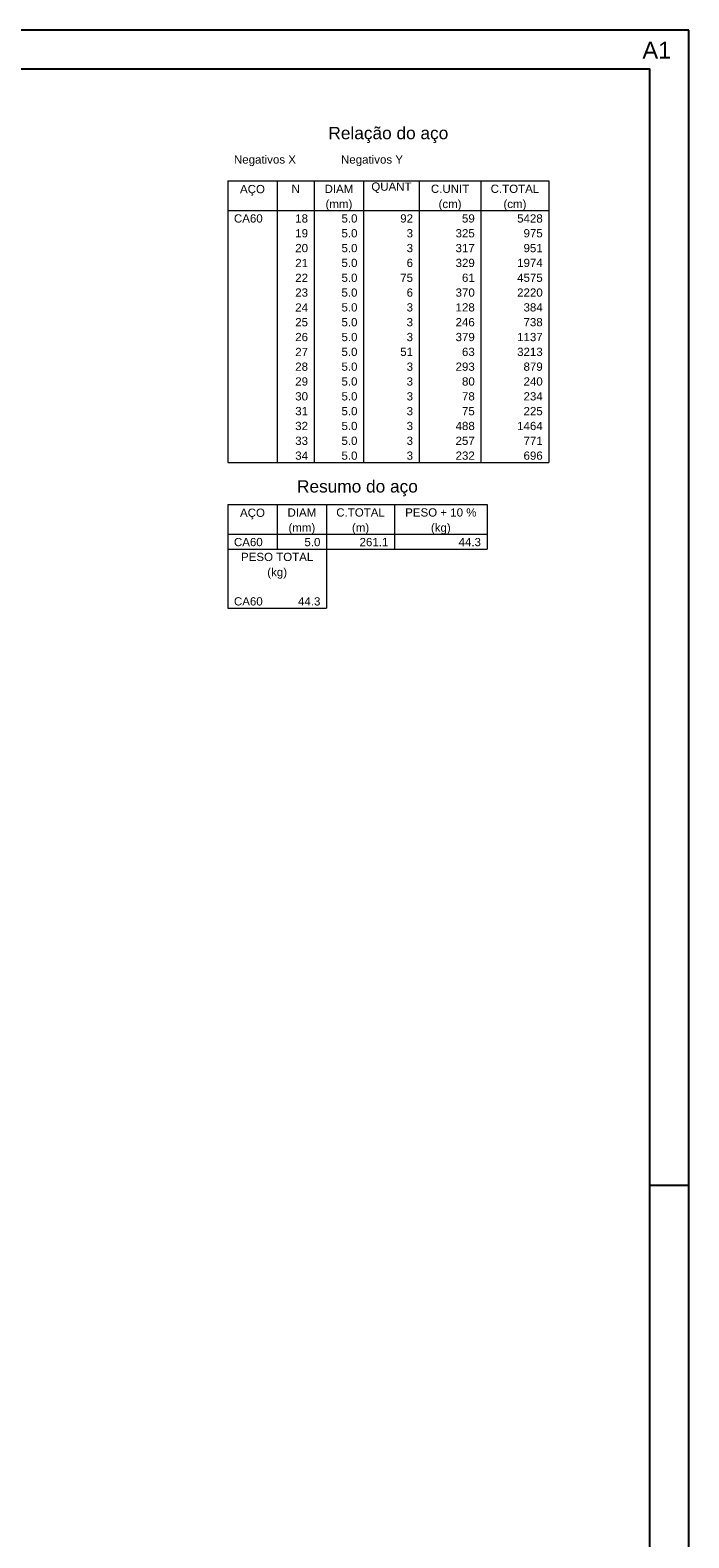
# Model space of a CAD drawing. Header units: millimetres. Extents: x 0 to 84.1, y 0 to 59.4.
# Tile 6 of 6: x 67.2 to 84.1, y 20.6 to 59.4. Entities that reach past the tile are written whole.
import ezdxf

# ---------------------------------------------------------------- set-up
doc = ezdxf.new("R2010")
doc.units = ezdxf.units.MM
doc.header["$MEASUREMENT"] = 0
doc.linetypes.add('NULL', pattern=[0])
doc.layers.add('DT-Relação do aço', color=9, linetype='Continuous', lineweight=5)
doc.layers.add('SEDUC_MARF', color=1, linetype='Continuous')
doc.layers.add('SEDUC_MARGG', color=7, linetype='Continuous')
doc.styles.add('Arial', font='txt')

msp = doc.modelspace()

# ---------------------------------------------------------------- linework, layer by layer
at = {"layer": 'DT-Relação do aço', "linetype": 'Continuous'}
for p, q in [((72.239, 55.523), (80.5, 55.523)), ((72.239, 55.523), (72.239, 54.761)), ((73.51, 55.523), (73.51, 54.761)), ((74.463, 55.523), (74.463, 54.761)), ((75.734, 55.523), (75.734, 54.761)), ((77.164, 55.523), (77.164, 54.761)), ((78.752, 55.523), (78.752, 54.761)), ((80.5, 55.523), (80.5, 54.761)), ((72.239, 54.761), (80.5, 54.761)), ((72.239, 54.761), (72.239, 48.28)), ((73.51, 54.761), (73.51, 48.28)), ((74.463, 54.761), (74.463, 48.28)), ((75.734, 54.761), (75.734, 48.28)), ((77.164, 54.761), (77.164, 48.28)), ((78.752, 54.761), (78.752, 48.28)), ((80.5, 54.761), (80.5, 48.28)), ((72.239, 48.28), (80.5, 48.28)), ((72.239, 47.199), (78.911, 47.199)), ((72.239, 47.199), (72.239, 46.437)), ((73.51, 47.199), (73.51, 46.437)), ((74.781, 47.199), (74.781, 46.437)), ((76.528, 47.199), (76.528, 46.437)), ((78.911, 47.199), (78.911, 46.437)), ((72.239, 46.437), (78.911, 46.437)), ((72.239, 46.437), (72.239, 46.056)), ((73.51, 46.437), (73.51, 46.056)), ((74.781, 46.437), (74.781, 46.056)), ((76.528, 46.437), (76.528, 46.056)), ((78.911, 46.437), (78.911, 46.056)), ((72.239, 46.056), (78.911, 46.056)), ((72.239, 46.056), (72.239, 44.912)), ((74.781, 46.056), (74.781, 44.912)), ((72.239, 44.912), (72.239, 44.531)), ((74.781, 44.912), (74.781, 44.531)), ((72.239, 44.531), (74.781, 44.531))]:
    msp.add_line(p, q, dxfattribs=at)
at = {"layer": 'SEDUC_MARF'}
msp.add_line((83.1, 29.7), (84.1, 29.7), dxfattribs=at)
msp.add_lwpolyline([(84.1, 59.4), (0, 59.4), (0, 0), (84.1, 0)], close=True, dxfattribs=at)
at = {"layer": 'SEDUC_MARGG'}
msp.add_lwpolyline([(2.5, 1), (83.1, 1), (83.1, 58.4), (2.5, 58.4)], close=True, dxfattribs=at)

# ---------------------------------------------------------------- texts
at = {"layer": 'Defpoints', "linetype": 'NULL', "insert": (82.907, 59.103), "char_height": 0.432, "width": 4.36083, "attachment_point": 1, "line_spacing_factor": 0.9, "style": 'Arial'}
msp.add_mtext('A1', dxfattribs=at)
at = {"layer": 'DT-Relação do aço', "color": 7, "linetype": 'NULL', "line_spacing_factor": 0.9, "style": 'Arial'}
for s, insert, char_height, width, attachment_point in [('Relação do aço', (76.37, 56.497), 0.3177, 6.11531, 8), ('Negativos X', (72.398, 55.904), 0.2118, 3.12713, 7), ('Negativos Y', (75.152, 55.904), 0.2118, 3.12713, 7), ('N', (73.987, 55.212), 0.212, 0.41886, 8), ('DIAM', (75.099, 55.212), 0.2118, 1.45, 8), ('QUANT', (76.449, 55.212), 0.2118, 2.03, 8), ('C.UNIT', (77.958, 55.212), 0.2118, 1.93314, 8), ('C.TOTAL', (79.626, 55.212), 0.2118, 2.44914, 8), ('AÇO', (72.875, 55.142), 0.2118, 1.25686, 8), ('(mm)', (75.099, 54.761), 0.2118, 1.35258, 8), ('(cm)', (77.958, 54.761), 0.2118, 1.15943, 8), ('(cm)', (79.626, 54.761), 0.2118, 1.15943, 8), ('CA60', (72.398, 54.449), 0.2118, 1.45085, 7), ('18', (74.304, 54.449), 0.2118, 0.64514, 9), ('5.0', (75.575, 54.449), 0.2118, 0.80628, 9), ('92', (77.005, 54.449), 0.2118, 0.64514, 9), ('59', (78.593, 54.449), 0.2118, 0.64514, 9), ('5428', (80.341, 54.449), 0.2118, 1.29027, 9), ('19', (74.304, 54.068), 0.2118, 0.64514, 9), ('5.0', (75.575, 54.068), 0.2118, 0.80628, 9), ('3', (77.005, 54.068), 0.212, 0.32257, 9), ('325', (78.593, 54.068), 0.2118, 0.96771, 9), ('975', (80.341, 54.068), 0.2118, 0.96771, 9), ('20', (74.304, 53.687), 0.2118, 0.64514, 9), ('5.0', (75.575, 53.687), 0.2118, 0.80628, 9), ('3', (77.005, 53.687), 0.212, 0.32257, 9), ('317', (78.593, 53.687), 0.2118, 0.96771, 9), ('951', (80.341, 53.687), 0.2118, 0.96771, 9), ('21', (74.304, 53.306), 0.2118, 0.64514, 9), ('5.0', (75.575, 53.306), 0.2118, 0.80628, 9), ('6', (77.005, 53.306), 0.212, 0.32257, 9), ('329', (78.593, 53.306), 0.2118, 0.96771, 9), ('1974', (80.341, 53.306), 0.2118, 1.29027, 9), ('22', (74.304, 52.924), 0.2118, 0.64514, 9), ('5.0', (75.575, 52.924), 0.2118, 0.80628, 9), ('75', (77.005, 52.924), 0.2118, 0.64514, 9), ('61', (78.593, 52.924), 0.2118, 0.64514, 9), ('4575', (80.341, 52.924), 0.2118, 1.29027, 9), ('23', (74.304, 52.543), 0.2118, 0.64514, 9), ('5.0', (75.575, 52.543), 0.2118, 0.80628, 9), ('6', (77.005, 52.543), 0.212, 0.32257, 9), ('370', (78.593, 52.543), 0.2118, 0.96771, 9), ('2220', (80.341, 52.543), 0.2118, 1.29027, 9), ('24', (74.304, 52.162), 0.2118, 0.64514, 9), ('5.0', (75.575, 52.162), 0.2118, 0.80628, 9), ('3', (77.005, 52.162), 0.212, 0.32257, 9), ('128', (78.593, 52.162), 0.2118, 0.96771, 9), ('384', (80.341, 52.162), 0.2118, 0.96771, 9), ('25', (74.304, 51.781), 0.2118, 0.64514, 9), ('5.0', (75.575, 51.781), 0.2118, 0.80628, 9), ('3', (77.005, 51.781), 0.212, 0.32257, 9), ('246', (78.593, 51.781), 0.2118, 0.96771, 9), ('738', (80.341, 51.781), 0.2118, 0.96771, 9), ('26', (74.304, 51.399), 0.2118, 0.64514, 9), ('5.0', (75.575, 51.399), 0.2118, 0.80628, 9), ('3', (77.005, 51.399), 0.212, 0.32257, 9), ('379', (78.593, 51.399), 0.2118, 0.96771, 9), ('1137', (80.341, 51.399), 0.2118, 1.29027, 9), ('27', (74.304, 51.018), 0.2118, 0.64514, 9), ('5.0', (75.575, 51.018), 0.2118, 0.80628, 9), ('51', (77.005, 51.018), 0.2118, 0.64514, 9), ('63', (78.593, 51.018), 0.2118, 0.64514, 9), ('3213', (80.341, 51.018), 0.2118, 1.29027, 9), ('28', (74.304, 50.637), 0.2118, 0.64514, 9), ('5.0', (75.575, 50.637), 0.2118, 0.80628, 9), ('3', (77.005, 50.637), 0.212, 0.32257, 9), ('293', (78.593, 50.637), 0.2118, 0.96771, 9), ('879', (80.341, 50.637), 0.2118, 0.96771, 9), ('29', (74.304, 50.256), 0.2118, 0.64514, 9), ('5.0', (75.575, 50.256), 0.2118, 0.80628, 9), ('3', (77.005, 50.256), 0.212, 0.32257, 9), ('80', (78.593, 50.256), 0.2118, 0.64514, 9), ('240', (80.341, 50.256), 0.2118, 0.96771, 9), ('30', (74.304, 49.874), 0.2118, 0.64514, 9), ('5.0', (75.575, 49.874), 0.2118, 0.80628, 9), ('3', (77.005, 49.874), 0.212, 0.32257, 9), ('78', (78.593, 49.874), 0.2118, 0.64514, 9), ('234', (80.341, 49.874), 0.2118, 0.96771, 9), ('31', (74.304, 49.493), 0.2118, 0.64514, 9), ('5.0', (75.575, 49.493), 0.2118, 0.80628, 9), ('3', (77.005, 49.493), 0.212, 0.32257, 9), ('75', (78.593, 49.493), 0.2118, 0.64514, 9), ('225', (80.341, 49.493), 0.2118, 0.96771, 9), ('32', (74.304, 49.112), 0.2118, 0.64514, 9), ('5.0', (75.575, 49.112), 0.2118, 0.80628, 9), ('3', (77.005, 49.112), 0.212, 0.32257, 9), ('488', (78.593, 49.112), 0.2118, 0.96771, 9), ('1464', (80.341, 49.112), 0.2118, 1.29027, 9), ('33', (74.304, 48.731), 0.2118, 0.64514, 9), ('5.0', (75.575, 48.731), 0.2118, 0.80628, 9), ('3', (77.005, 48.731), 0.212, 0.32257, 9), ('257', (78.593, 48.731), 0.2118, 0.96771, 9), ('771', (80.341, 48.731), 0.2118, 0.96771, 9), ('34', (74.304, 48.349), 0.2118, 0.64514, 9), ('5.0', (75.575, 48.349), 0.2118, 0.80628, 9), ('3', (77.005, 48.349), 0.212, 0.32257, 9), ('232', (78.593, 48.349), 0.2118, 0.96771, 9), ('696', (80.341, 48.349), 0.2118, 0.96771, 9), ('Resumo do aço', (75.575, 47.411), 0.3177, 6.16344, 8), ('AÇO', (72.875, 46.818), 0.2118, 1.25686, 8), ('DIAM', (74.146, 46.888), 0.2118, 1.45, 8), ('C.TOTAL', (75.655, 46.888), 0.2118, 2.44914, 8), ('PESO + 10 %', (77.72, 46.888), 0.2118, 3.5947, 8), ('(mm)', (74.146, 46.437), 0.2118, 1.35258, 8), ('(m)', (75.655, 46.437), 0.2118, 0.86943, 8), ('(kg)', (77.72, 46.437), 0.2118, 0.99886, 8), ('CA60', (72.398, 46.126), 0.2118, 1.45085, 7), ('5.0', (74.622, 46.126), 0.2118, 0.80628, 9), ('261.1', (76.37, 46.126), 0.2118, 1.45142, 9), ('44.3', (78.752, 46.126), 0.2118, 1.12885, 9), ('PESO TOTAL', (73.51, 45.744), 0.2118, 3.64199, 8), ('(kg)', (73.51, 45.293), 0.2118, 0.99886, 8), ('CA60', (72.398, 44.601), 0.2118, 1.45085, 7), ('44.3', (74.622, 44.601), 0.2118, 1.12885, 9)]:
    msp.add_mtext(s, dxfattribs=dict(at, insert=insert, char_height=char_height, width=width, attachment_point=attachment_point))

doc.saveas('drawing.dxf')
